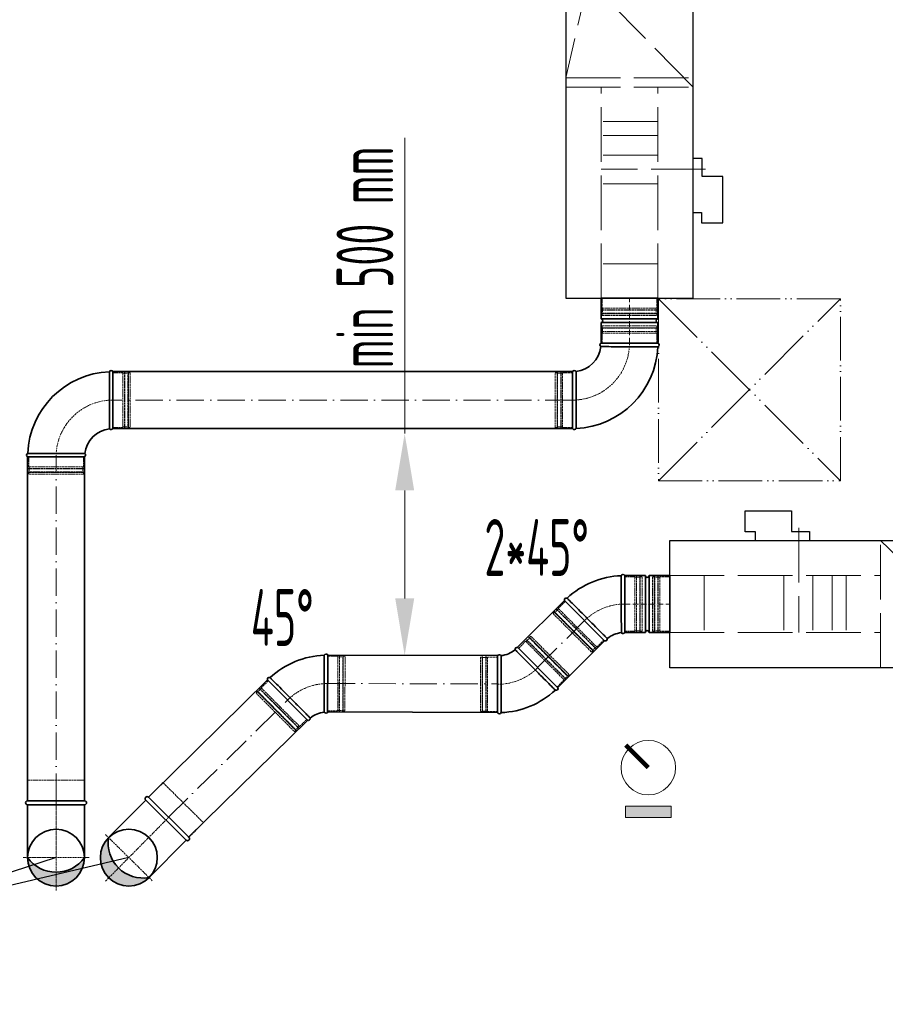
# Model space of a CAD drawing. Header units: millimetres. Extents: x -118717 to 8962, y 22910 to 145283.
# Tile 105 of 193: x -30066 to -28162, y 25547 to 27712. Entities that reach past the tile are written whole.
import ezdxf

# ---------------------------------------------------------------- set-up
doc = ezdxf.new("R2010")
doc.units = ezdxf.units.MM
for name, pattern in [('ACAD_ISO02W100', [15, 12, -3]), ('ACAD_ISO05W100', [33, 24, -3, 0, -3, 0, -3]), ('ACAD_ISO10W100', [18, 12, -3, 0, -3]), ('phl_thick', [0])]:
    doc.linetypes.add(name, pattern=pattern)
for name, color, linetype, lineweight in [('UT_KOTY - DIMENZE', 7, 'Continuous', 5), ('VZT_01 SUP (PŘÍVOD) - OBRYS', 5, 'Continuous', 35), ('VZT_02 SUP (PŘÍVOD) - OSA', 5, 'ACAD_ISO10W100', 5), ('VZT_05 ETA (ODVOD) - OBRYS', 6, 'Continuous', 35), ('VZT_06 ETA (ODVOD) - OSA', 6, 'ACAD_ISO10W100', 5), ('VZT_21 ZAŘÍZENÍ - OBRYS', 1, 'Continuous', 30), ('VZT_22 ZAŘÍZENÍ - DETAIL', 8, 'Continuous', 5), ('VZT_60_KOTY - DIMENZE', 7, 'Continuous', 5), ('VZT_KOTY - DIMENZE', 7, 'Continuous', 5), ('VZT_POPIS - OBECNE', 7, 'Continuous', 5), ('VZT_POŽADAVKY NA STAVBU - PODHLEDY', 4, 'ACAD_ISO05W100', 5)]:
    doc.layers.add(name, color=color, linetype=linetype, lineweight=lineweight)
doc.layers.add('VZT_03 SUP (PŘÍVOD) - NETISK', color=8, linetype='ACAD_ISO02W100', lineweight=5, plot=False)
doc.layers.add('VZT_07 ETA (ODVOD) - NETISK', color=8, linetype='ACAD_ISO02W100', lineweight=5, plot=False)
doc.styles.add('EVORA_125', font='isocp.shx', dxfattribs={"width": 0.6, "height": 125})
doc.styles.add('ISOCP 2.5', font='isocp.shx', dxfattribs={"width": 0.6, "height": 2.5})

msp = doc.modelspace()

# ---------------------------------------------------------------- hatches: boundary and pattern name
at = {"layer": 'VZT_01 SUP (PŘÍVOD) - OBRYS'}
h = msp.add_hatch(color=256, dxfattribs=at)
h.dxf.hatch_style = 1
h.paths.add_polyline_path([(-29781.8, 25825.7, -0.242708), (-29848.9, 25846.7), (-29870.2, 25825.2, 0.414214)])
h.paths.add_polyline_path([(-29870.2, 25825.2), (-29848.9, 25846.7, -0.242708), (-29870.7, 25913.6, 0.414214)])
at = {"layer": 'VZT_05 ETA (ODVOD) - OBRYS'}
h = msp.add_hatch(color=256, dxfattribs=at)
h.dxf.hatch_style = 1
h.paths.add_polyline_path([(-29923.7, 25869.6, -0.242708), (-29986.2, 25837.4), (-29986.2, 25807.1, 0.414214)])
h.paths.add_polyline_path([(-29986.2, 25807.1), (-29986.2, 25837.4, -0.242708), (-30048.7, 25869.6, 0.414214)])
at = {"layer": 'VZT_POPIS - OBECNE'}
h = msp.add_hatch(color=256, dxfattribs=at)
h.dxf.hatch_style = 1
h.paths.add_polyline_path([(-28733.7, 25957.4), (-28633.7, 25957.4), (-28633.7, 25982.4), (-28733.7, 25982.4)])

# ---------------------------------------------------------------- linework, layer by layer
at = {"layer": 'UT_KOTY - DIMENZE'}
for p, q in [((-29219.5, 26801.9), (-29219.5, 27452.1)), ((-29219.5, 26439.4), (-29219.5, 26676.9))]:
    msp.add_line(p, q, dxfattribs=at)
for points in [[(-29240.3, 26676.9), (-29198.6, 26676.9), (-29219.5, 26801.9)], [(-29240.3, 26439.4), (-29198.6, 26439.4), (-29219.5, 26314.4)]]:
    msp.add_solid(points, dxfattribs=at)
at = {"layer": 'VZT_01 SUP (PŘÍVOD) - OBRYS'}
for p, q in [((-28735.5, 26364.7), (-28735.5, 26489.7)), ((-28735.5, 26364.7), (-28735.5, 26489.7)), ((-28735.5, 26489.7), (-28690, 26489.7)), ((-28690, 26364.7), (-28690, 26489.7)), ((-28682, 26364.7), (-28682, 26489.7)), ((-28682, 26489.7), (-28636.5, 26489.7)), ((-28636.5, 26364.7), (-28636.5, 26489.7)), ((-28868.1, 26434.8), (-28779.7, 26346.4)), ((-28735.5, 26364.7), (-28690, 26364.7)), ((-28682, 26364.7), (-28636.5, 26364.7)), ((-28882.5, 26243.1), (-28970.8, 26331.5)), ((-29388.9, 26189.8), (-29388.6, 26314.8)), ((-29015, 26313.2), (-29015, 26188.2)), ((-29521.3, 26260.2), (-29433.1, 26171.6))]:
    msp.add_line(p, q, dxfattribs=at)
for points in [[(-28867.9, 26434.9), (-28971.1, 26332.2)], [(-28779.8, 26346.3), (-28883, 26243.6)], [(-29014.8, 26314), (-29388.6, 26314.8)], [(-29521, 26260.4), (-29783.1, 26002.8)], [(-29015, 26189), (-29388.9, 26189.8)], [(-29433.4, 26171.3), (-29695.5, 25913.7)], [(-29789.1, 25996.1), (-29870.7, 25913.6)], [(-29700.2, 25908.1), (-29789.1, 25996.1)], [(-29693.9, 25914.5), (-29782.8, 26002.5)], [(-29700.2, 25908.1), (-29781.8, 25825.7)]]:
    msp.add_lwpolyline(points, dxfattribs=at)
msp.add_circle((-29826.2, 25869.6), 62.5, dxfattribs=at)
for centre, radius, start, end in [((-28735.5, 26302.2), 187.5, 92.3607, 132.6393), ((-28739.3, 26488.1), 4.17, 23.4678, 158.8928), ((-28686, 26489.7), 4, 180, 0), ((-28864.2, 26436.3), 4.17, 66.1072, 201.5322), ((-28778.1, 26350.3), 4.17, 248.4678, 14.7019), ((-28735.5, 26302.2), 62.5, 96.8302, 128.1698), ((-28739.3, 26366.4), 4.17, 210.2981, 336.5322), ((-28686, 26364.7), 4, 0, 180), ((-28972.4, 26327.6), 4.17, 68.4678, 194.7019), ((-29389, 26127.3), 187.5, 92.234, 132.5126), ((-29392.4, 26313.1), 4.17, 23.3411, 158.7662), ((-29011.2, 26311.5), 4.17, 30.2981, 156.5322), ((-29015, 26375.7), 62.5, 276.8302, 308.1698), ((-29517.4, 26261.7), 4.17, 65.9805, 201.4055), ((-28886.3, 26241.6), 4.17, 246.1072, 21.5322), ((-29015, 26375.7), 187.5, 272.3607, 312.6393), ((-29389, 26127.3), 62.5, 96.7036, 128.0431), ((-29392.7, 26191.5), 4.17, 210.1714, 336.4055), ((-29011.2, 26189.8), 4.17, 203.4678, 338.8928), ((-29431.6, 26175.5), 4.17, 248.3411, 14.5752), ((-29785.9, 25999.3), 4.5, 45.3048, 225.3048), ((-29795, 25901.3), 76.7, 170.7355, 279.8741), ((-29697.1, 25911.3), 4.5, 225.3048, 45.3048)]:
    msp.add_arc(centre, radius, start, end, dxfattribs=at)
for points, knots in [([(-28743.2, 26489.6), (-28743.2, 26489.6), (-28743.2, 26488), (-28743.2, 26481.8), (-28743.2, 26477.3), (-28743.2, 26465.9), (-28743.2, 26459.1), (-28743.2, 26444.2), (-28743.1, 26436.1), (-28743.1, 26419.9), (-28743.1, 26411.9), (-28743.1, 26396.7), (-28743, 26389.8), (-28743, 26377.9), (-28743, 26373.1), (-28742.9, 26366.4), (-28742.9, 26364.5), (-28742.9, 26364.3), (-28742.9, 26364.3), (-28742.9, 26364.3)], [0, 0, 0, 0, 24.392784, 24.392784, 48.777002, 48.777002, 73.152705, 73.152705, 97.508329, 97.508329, 121.831482, 121.831482, 146.180287, 146.180287, 170.775455, 170.775455, 195.53354, 195.53354, 197.168564, 197.168564, 197.168564, 197.168564]), ([(-28774.1, 26351.4), (-28774.1, 26351.4), (-28774.1, 26351.4), (-28774.4, 26351.6), (-28774.6, 26351.9), (-28775.3, 26352.6), (-28775.9, 26353.2), (-28778.1, 26355.4), (-28780.3, 26357.6), (-28786.6, 26364), (-28790.9, 26368.4), (-28800.9, 26378.4), (-28806.4, 26383.9), (-28817.8, 26395.4), (-28823.6, 26401.2), (-28834.8, 26412.5), (-28840.1, 26417.8), (-28849.4, 26427.1), (-28853.4, 26431), (-28858.3, 26436), (-28859.8, 26437.5), (-28861.9, 26439.6), (-28862.5, 26440.2), (-28862.5, 26440.2)], [197.067977, 197.067977, 197.067977, 197.067977, 201.792196, 201.792196, 209.190204, 209.190204, 218.040239, 218.040239, 237.760854, 237.760854, 262.206108, 262.206108, 286.831239, 286.831239, 311.323072, 311.323072, 335.946087, 335.946087, 360.704397, 360.704397, 377.088273, 377.088273, 394.105327, 394.105327, 394.105327, 394.105327]), ([(-29396.3, 26314.7), (-29396.3, 26314.7), (-29396.3, 26313.1), (-29396.3, 26306.9), (-29396.4, 26302.4), (-29396.4, 26291), (-29396.4, 26284.2), (-29396.4, 26269.2), (-29396.4, 26261.2), (-29396.4, 26245), (-29396.4, 26236.9), (-29396.4, 26221.8), (-29396.4, 26214.9), (-29396.4, 26203), (-29396.4, 26198.2), (-29396.3, 26191.5), (-29396.3, 26189.6), (-29396.3, 26189.4), (-29396.3, 26189.4), (-29396.3, 26189.4)], [0, 0, 0, 0, 24.392784, 24.392784, 48.777002, 48.777002, 73.152705, 73.152705, 97.508329, 97.508329, 121.831482, 121.831482, 146.180287, 146.180287, 170.775455, 170.775455, 195.53354, 195.53354, 197.168564, 197.168564, 197.168564, 197.168564]), ([(-29007.3, 26188.3), (-29007.3, 26188.3), (-29007.3, 26189.9), (-29007.3, 26196.1), (-29007.3, 26200.6), (-29007.3, 26212), (-29007.3, 26218.8), (-29007.4, 26233.7), (-29007.4, 26241.8), (-29007.4, 26258), (-29007.4, 26266), (-29007.4, 26281.2), (-29007.5, 26288.1), (-29007.5, 26300), (-29007.5, 26304.8), (-29007.6, 26311.5), (-29007.6, 26313.4), (-29007.6, 26313.6), (-29007.6, 26313.6), (-29007.6, 26313.6)], [0, 0, 0, 0, 24.392784, 24.392784, 48.777002, 48.777002, 73.152705, 73.152705, 97.508329, 97.508329, 121.831482, 121.831482, 146.180287, 146.180287, 170.775455, 170.775455, 195.53354, 195.53354, 197.168564, 197.168564, 197.168564, 197.168564]), ([(-28976.4, 26326.5), (-28976.4, 26326.5), (-28976.4, 26326.5), (-28976.2, 26326.3), (-28975.9, 26326), (-28975.2, 26325.3), (-28974.6, 26324.7), (-28972.4, 26322.5), (-28970.2, 26320.3), (-28963.9, 26313.9), (-28959.6, 26309.5), (-28949.6, 26299.5), (-28944.1, 26294), (-28932.7, 26282.5), (-28926.9, 26276.7), (-28915.7, 26265.4), (-28910.4, 26260.1), (-28901.1, 26250.8), (-28897.1, 26246.9), (-28892.2, 26241.9), (-28890.7, 26240.4), (-28888.6, 26238.3), (-28888, 26237.7), (-28888, 26237.7)], [197.067977, 197.067977, 197.067977, 197.067977, 201.792196, 201.792196, 209.190204, 209.190204, 218.040239, 218.040239, 237.760854, 237.760854, 262.206108, 262.206108, 286.831239, 286.831239, 311.323072, 311.323072, 335.946087, 335.946087, 360.704397, 360.704397, 377.088273, 377.088273, 394.105327, 394.105327, 394.105327, 394.105327]), ([(-29427.5, 26176.5), (-29427.5, 26176.5), (-29427.6, 26176.6), (-29427.8, 26176.8), (-29428, 26177), (-29428.8, 26177.8), (-29429.3, 26178.3), (-29431.5, 26180.6), (-29433.7, 26182.8), (-29440, 26189.2), (-29444.3, 26193.6), (-29454.2, 26203.6), (-29459.8, 26209.1), (-29471.2, 26220.7), (-29477, 26226.5), (-29488.1, 26237.8), (-29493.4, 26243.1), (-29502.7, 26252.4), (-29506.6, 26256.4), (-29511.6, 26261.3), (-29513.1, 26262.8), (-29515.2, 26265), (-29515.7, 26265.5), (-29515.7, 26265.5)], [197.067977, 197.067977, 197.067977, 197.067977, 201.792196, 201.792196, 209.190204, 209.190204, 218.040239, 218.040239, 237.760854, 237.760854, 262.206108, 262.206108, 286.831239, 286.831239, 311.323072, 311.323072, 335.946087, 335.946087, 360.704397, 360.704397, 377.088273, 377.088273, 394.105327, 394.105327, 394.105327, 394.105327])]:
    msp.add_open_spline(points, degree=3, knots=knots, dxfattribs=at)
at = {"layer": 'VZT_02 SUP (PŘÍVOD) - OSA', "ltscale": 0.3}
for points in [[(-28735.5, 26427.2), (-28735.5, 26427.2, 0.198912), (-28823.9, 26390.6, 0.198912)], [(-29015, 26250.7), (-29015, 26250.7, 0.198912), (-28926.6, 26287.3, 0.198912)], [(-29388.7, 26252.3), (-29388.7, 26252.3, 0.198912), (-29477.2, 26215.9, 0.198912)]]:
    msp.add_lwpolyline(points, format="xyb", dxfattribs=at)
at = {"layer": 'VZT_02 SUP (PŘÍVOD) - OSA'}
msp.add_lwpolyline([(-28735.5, 26427.2), (-28636.5, 26427.2)], dxfattribs=at)
at = {"layer": 'VZT_02 SUP (PŘÍVOD) - OSA', "ltscale": 5}
for points in [[(-28927.1, 26287.9), (-28823.9, 26390.6)], [(-29388.7, 26252.3), (-29014.9, 26251.5)], [(-29739.3, 25958.2), (-29477.2, 26215.9)]]:
    msp.add_lwpolyline(points, dxfattribs=at)
at = {"layer": 'VZT_02 SUP (PŘÍVOD) - OSA', "ltscale": 0.3}
for points in [[(-29826.2, 25869.6), (-29738.3, 25958.5)], [(-29826.2, 25869.6), (-29877.8, 25920.6)], [(-29877.2, 25818.1), (-29826.2, 25869.6)], [(-29774.7, 25818.7), (-29826.2, 25869.6)]]:
    msp.add_lwpolyline(points, dxfattribs=at)
at = {"layer": 'VZT_03 SUP (PŘÍVOD) - NETISK', "ltscale": 0.4}
for p, q in [((-28735.5, 26487.2), (-28713.5, 26487.2)), ((-28713.5, 26367.2), (-28713.5, 26487.2)), ((-28713.5, 26486.2), (-28710, 26486.2)), ((-28710, 26366.2), (-28710, 26488.2)), ((-28710, 26488.2), (-28709.5, 26488.2)), ((-28709.5, 26366.2), (-28709.5, 26488.2)), ((-28709.5, 26486.2), (-28702.5, 26486.2)), ((-28702.5, 26366.2), (-28702.5, 26488.2)), ((-28702.5, 26488.2), (-28702, 26488.2)), ((-28702, 26366.2), (-28702, 26488.2)), ((-28702, 26486.2), (-28701.5, 26486.2)), ((-28701.5, 26367.2), (-28701.5, 26487.2)), ((-28701.5, 26487.2), (-28697.5, 26487.2)), ((-28697.5, 26367.2), (-28697.5, 26487.2)), ((-28881.1, 26416.8), (-28883.6, 26414.3)), ((-28866.3, 26433), (-28881.8, 26417.5)), ((-28881.8, 26417.5), (-28797, 26332.6)), ((-28890.3, 26409), (-28893.2, 26406.2)), ((-28893.2, 26406.2), (-28808.3, 26321.3)), ((-28890.3, 26410.4), (-28890.7, 26410.1)), ((-28890.7, 26410.1), (-28804.4, 26323.8)), ((-28890.3, 26410.4), (-28804.1, 26324.2)), ((-28890.3, 26409), (-28805.5, 26324.2)), ((-28889.3, 26408.7), (-28889.6, 26408.3)), ((-28884, 26414), (-28888.9, 26409)), ((-28885, 26415.7), (-28885.4, 26415.4)), ((-28885.4, 26415.4), (-28799.1, 26329.1)), ((-28885, 26415.7), (-28798.8, 26329.5)), ((-28950, 26347.4), (-28945, 26352.3)), ((-28946.4, 26353.8), (-28946.1, 26354.1)), ((-28860.2, 26267.5), (-28946.4, 26353.8)), ((-28859.8, 26267.8), (-28946.1, 26354.1)), ((-28945, 26353.8), (-28942.2, 26356.6)), ((-28860.2, 26268.9), (-28945, 26353.8)), ((-28944.7, 26352.7), (-28944.3, 26353.1)), ((-28857.4, 26271.7), (-28942.2, 26356.6)), ((-28735.5, 26367.2), (-28713.5, 26367.2)), ((-28713.5, 26368.2), (-28710, 26368.2)), ((-28710, 26366.2), (-28709.5, 26366.2)), ((-28709.5, 26368.2), (-28702.5, 26368.2)), ((-28702.5, 26366.2), (-28702, 26366.2)), ((-28702, 26368.2), (-28701.5, 26368.2)), ((-28701.5, 26367.2), (-28697.5, 26367.2)), ((-28969.1, 26329.7), (-28953.5, 26345.3)), ((-28868.7, 26260.4), (-28953.5, 26345.3)), ((-28952.8, 26344.6), (-28950.3, 26347)), ((-28951.8, 26348.5), (-28951.4, 26348.8)), ((-28865.5, 26262.2), (-28951.8, 26348.5)), ((-28865.1, 26262.5), (-28951.4, 26348.8)), ((-28800.5, 26330.5), (-28805.5, 26325.6)), ((-28797.7, 26333.3), (-28800.2, 26330.9)), ((-28798.8, 26329.5), (-28799.1, 26329.1)), ((-28781.4, 26348.2), (-28797, 26332.6)), ((-29388.6, 26312.3), (-29366.6, 26312.2)), ((-29366.9, 26192.2), (-29366.6, 26312.2)), ((-29366.6, 26311.2), (-29363.1, 26311.2)), ((-29363.4, 26191.2), (-29363.1, 26313.2)), ((-29363.1, 26313.2), (-29362.6, 26313.2)), ((-29362.9, 26191.2), (-29362.6, 26313.2)), ((-29362.6, 26311.2), (-29355.6, 26311.2)), ((-29355.9, 26191.2), (-29355.6, 26313.2)), ((-29355.6, 26313.2), (-29355.1, 26313.2)), ((-29355.4, 26191.2), (-29355.1, 26313.2)), ((-29355.1, 26311.2), (-29354.6, 26311.2)), ((-29354.9, 26192.2), (-29354.6, 26312.2)), ((-29354.6, 26312.2), (-29350.6, 26312.2)), ((-29350.9, 26192.2), (-29350.6, 26312.2)), ((-29053, 26310.7), (-29053, 26190.7)), ((-29049, 26310.7), (-29053, 26310.7)), ((-29049, 26310.7), (-29049, 26190.7)), ((-29048.5, 26309.7), (-29049, 26309.7)), ((-29048.5, 26311.7), (-29048.5, 26189.7)), ((-29048, 26311.7), (-29048.5, 26311.7)), ((-29048, 26311.7), (-29048, 26189.7)), ((-29041, 26309.7), (-29048, 26309.7)), ((-29041, 26311.7), (-29041, 26189.7)), ((-29040.5, 26311.7), (-29041, 26311.7)), ((-29040.5, 26311.7), (-29040.5, 26189.7)), ((-29037, 26309.7), (-29040.5, 26309.7)), ((-29037, 26310.7), (-29037, 26190.7)), ((-29015, 26310.7), (-29037, 26310.7)), ((-28805.5, 26324.2), (-28808.3, 26321.3)), ((-28805.8, 26325.2), (-28806.2, 26324.9)), ((-28804.1, 26324.2), (-28804.4, 26323.8)), ((-28866.5, 26264), (-28861.6, 26268.9)), ((-28861.2, 26269.3), (-28860.9, 26269.6)), ((-28860.2, 26268.9), (-28857.4, 26271.7)), ((-28860.2, 26267.5), (-28859.8, 26267.8)), ((-29519.5, 26258.4), (-29535.1, 26242.9)), ((-29535.1, 26242.9), (-29450.5, 26157.8)), ((-28884.2, 26244.9), (-28868.7, 26260.4)), ((-28869.4, 26261.1), (-28866.9, 26263.6)), ((-28865.5, 26262.2), (-28865.1, 26262.5)), ((-29543.6, 26234.4), (-29546.5, 26231.6)), ((-29546.5, 26231.6), (-29461.8, 26146.5)), ((-29543.6, 26235.8), (-29544, 26235.5)), ((-29544, 26235.5), (-29457.9, 26149)), ((-29543.6, 26235.8), (-29457.6, 26149.4)), ((-29543.6, 26234.4), (-29459, 26149.4)), ((-29542.6, 26234.1), (-29542.9, 26233.7)), ((-29537.3, 26239.3), (-29542.2, 26234.4)), ((-29538.3, 26241.1), (-29538.7, 26240.8)), ((-29538.7, 26240.8), (-29452.6, 26154.3)), ((-29538.3, 26241.1), (-29452.3, 26154.7)), ((-29534.4, 26242.2), (-29536.9, 26239.7)), ((-29388.9, 26192.3), (-29366.9, 26192.2)), ((-29366.9, 26193.2), (-29363.4, 26193.2)), ((-29363.4, 26191.2), (-29362.9, 26191.2)), ((-29362.9, 26193.2), (-29355.9, 26193.2)), ((-29355.9, 26191.2), (-29355.4, 26191.2)), ((-29355.4, 26193.2), (-29354.9, 26193.2)), ((-29354.9, 26192.2), (-29350.9, 26192.2)), ((-29049, 26190.7), (-29053, 26190.7)), ((-29048.5, 26191.7), (-29049, 26191.7)), ((-29048, 26189.7), (-29048.5, 26189.7)), ((-29041, 26191.7), (-29048, 26191.7)), ((-29040.5, 26189.7), (-29041, 26189.7)), ((-29037, 26191.7), (-29040.5, 26191.7)), ((-29015, 26190.7), (-29037, 26190.7)), ((-29451.2, 26158.5), (-29453.7, 26156.1)), ((-29434.9, 26173.4), (-29450.5, 26157.8)), ((-29459, 26149.4), (-29461.8, 26146.5)), ((-29459.3, 26150.4), (-29459.7, 26150.1)), ((-29454, 26155.7), (-29459, 26150.8)), ((-29457.6, 26149.4), (-29457.9, 26149)), ((-29452.3, 26154.7), (-29452.6, 26154.3))]:
    msp.add_line(p, q, dxfattribs=at)
msp.add_lwpolyline([(-29693.9, 25914.5), (-29662.2, 25946.5), (-29751.1, 26034.4), (-29782.8, 26002.5)], dxfattribs=at)
at = {"layer": 'VZT_05 ETA (ODVOD) - OBRYS'}
for p, q in [((-28662.7, 27099.7), (-28787.7, 27099.7)), ((-28787.7, 27054.2), (-28787.7, 27099.7)), ((-28662.7, 27054.2), (-28662.7, 27099.7)), ((-28662.7, 27054.2), (-28787.7, 27054.2)), ((-28662.7, 27046.2), (-28787.7, 27046.2)), ((-28787.7, 27000.7), (-28787.7, 27046.2)), ((-28662.7, 27000.7), (-28662.7, 27046.2)), ((-28787.7, 27000.7), (-28662.7, 27000.7)), ((-28662.7, 27000.7), (-28787.7, 27000.7)), ((-29861.2, 26938.2), (-29861.2, 26813.2)), ((-28850.2, 26813.2), (-28850.2, 26938.2)), ((-29923.7, 26750.7), (-30048.7, 26750.7))]:
    msp.add_line(p, q, dxfattribs=at)
for points in [[(-29861.2, 26938.2), (-28850.2, 26938.2)], [(-29861.2, 26813.2), (-28850.2, 26813.2)], [(-30048.7, 26750.7), (-30048.7, 25994.6)], [(-29923.7, 26750.7), (-29923.7, 25994.6)], [(-29923.7, 25994.6), (-30048.7, 25994.6)], [(-29923.7, 25985.6), (-30048.7, 25985.6)], [(-30048.7, 25985.6), (-30048.7, 25869.6)], [(-29923.7, 25985.6), (-29923.7, 25869.6)]]:
    msp.add_lwpolyline(points, dxfattribs=at)
msp.add_circle((-29986.2, 25869.6), 62.5, dxfattribs=at)
for centre, radius, start, end in [((-28787.7, 27050.2), 4, 270, 90), ((-28662.7, 27050.2), 4, 90, 270), ((-28786, 26996.9), 4.17, 113.4678, 239.7019), ((-28664.3, 26996.9), 4.17, 291.1072, 66.5322), ((-28850.2, 27000.7), 62.5, 276.8302, 353.1698), ((-28850.2, 27000.7), 187.5, 272.3607, 357.6393), ((-29861.2, 26750.7), 187.5, 92.3607, 177.6393), ((-29865.1, 26936.5), 4.17, 23.4678, 158.8928), ((-28846.3, 26936.5), 4.17, 30.2981, 156.5322), ((-29861.2, 26750.7), 62.5, 96.8302, 173.1698), ((-29865.1, 26814.8), 4.17, 210.2981, 336.5322), ((-28846.3, 26814.8), 4.17, 203.4678, 338.8928), ((-30047.1, 26754.5), 4.17, 111.1072, 246.5322), ((-29925.4, 26754.5), 4.17, 293.4678, 59.7019), ((-30048.7, 25990.1), 4.5, 90, 270), ((-29923.7, 25990.1), 4.5, 270, 90), ((-29986.2, 25914.1), 76.7, 215.4307, 324.5693)]:
    msp.add_arc(centre, radius, start, end, dxfattribs=at)
for points, knots in [([(-28788.1, 26993.2), (-28788.1, 26993.2), (-28786.5, 26993.2), (-28780.4, 26993.2), (-28775.9, 26993.2), (-28764.5, 26993.1), (-28757.7, 26993.1), (-28742.7, 26993.1), (-28734.6, 26993), (-28718.3, 26993), (-28710.2, 26993), (-28695, 26993), (-28688, 26993), (-28676.2, 26993), (-28671.5, 26993), (-28664.9, 26993), (-28663.1, 26993), (-28662.8, 26993), (-28662.8, 26993), (-28662.8, 26993)], [0, 0, 0, 0, 24.235852, 24.235852, 48.531845, 48.531845, 73.024415, 73.024415, 97.570898, 97.570898, 122.078339, 122.078339, 146.53579, 146.53579, 170.957495, 170.957495, 195.359468, 195.359468, 197.168246, 197.168246, 197.168246, 197.168246]), ([(-29868.7, 26812.7), (-29868.7, 26812.7), (-29868.7, 26812.8), (-29868.7, 26813.1), (-29868.7, 26813.4), (-29868.7, 26814.5), (-29868.7, 26815.3), (-29868.7, 26818.4), (-29868.7, 26821.6), (-29868.8, 26830.5), (-29868.8, 26836.7), (-29868.8, 26850.8), (-29868.9, 26858.6), (-29868.9, 26874.8), (-29868.9, 26883), (-29868.9, 26898.9), (-29868.9, 26906.4), (-29868.9, 26919.6), (-29869, 26925.1), (-29869, 26932.1), (-29869, 26934.3), (-29869, 26937.2), (-29869, 26938), (-29869, 26938)], [197.067977, 197.067977, 197.067977, 197.067977, 201.792196, 201.792196, 209.190204, 209.190204, 218.040239, 218.040239, 237.760854, 237.760854, 262.206108, 262.206108, 286.831239, 286.831239, 311.323072, 311.323072, 335.946087, 335.946087, 360.704397, 360.704397, 377.088273, 377.088273, 394.105327, 394.105327, 394.105327, 394.105327]), ([(-28842.7, 26938.6), (-28842.7, 26938.6), (-28842.7, 26938.6), (-28842.7, 26938.3), (-28842.7, 26937.9), (-28842.7, 26936.9), (-28842.7, 26936.1), (-28842.7, 26932.9), (-28842.7, 26929.8), (-28842.6, 26920.9), (-28842.6, 26914.7), (-28842.5, 26900.6), (-28842.5, 26892.8), (-28842.5, 26876.6), (-28842.5, 26868.3), (-28842.5, 26852.5), (-28842.5, 26845), (-28842.4, 26831.8), (-28842.4, 26826.2), (-28842.4, 26819.3), (-28842.4, 26817.1), (-28842.4, 26814.1), (-28842.4, 26813.3), (-28842.4, 26813.3)], [197.067977, 197.067977, 197.067977, 197.067977, 201.792196, 201.792196, 209.190204, 209.190204, 218.040239, 218.040239, 237.760854, 237.760854, 262.206108, 262.206108, 286.831239, 286.831239, 311.323072, 311.323072, 335.946087, 335.946087, 360.704397, 360.704397, 377.088273, 377.088273, 394.105327, 394.105327, 394.105327, 394.105327]), ([(-29923.3, 26758.1), (-29923.3, 26758.1), (-29924.9, 26758.1), (-29931, 26758.2), (-29935.5, 26758.2), (-29946.9, 26758.2), (-29953.7, 26758.3), (-29968.7, 26758.3), (-29976.8, 26758.3), (-29993.1, 26758.4), (-30001.2, 26758.4), (-30016.4, 26758.4), (-30023.4, 26758.4), (-30035.2, 26758.4), (-30039.9, 26758.4), (-30046.5, 26758.4), (-30048.3, 26758.4), (-30048.6, 26758.4), (-30048.6, 26758.4), (-30048.6, 26758.4)], [0, 0, 0, 0, 24.235852, 24.235852, 48.531845, 48.531845, 73.024415, 73.024415, 97.570898, 97.570898, 122.078339, 122.078339, 146.53579, 146.53579, 170.957495, 170.957495, 195.359468, 195.359468, 197.168246, 197.168246, 197.168246, 197.168246])]:
    msp.add_open_spline(points, degree=3, knots=knots, dxfattribs=at)
at = {"layer": 'VZT_06 ETA (ODVOD) - OSA'}
msp.add_lwpolyline([(-28725.2, 27000.7), (-28725.2, 27099.7)], dxfattribs=at)
at = {"layer": 'VZT_06 ETA (ODVOD) - OSA', "ltscale": 0.3}
for points in [[(-28725.2, 27000.7), (-28725.2, 27000.7, -0.414214), (-28850.2, 26875.7), (-28850.2, 26875.7)], [(-29986.2, 26750.7), (-29986.2, 26750.7, -0.414214), (-29861.2, 26875.7), (-29861.2, 26875.7)]]:
    msp.add_lwpolyline(points, format="xyb", dxfattribs=at)
at = {"layer": 'VZT_06 ETA (ODVOD) - OSA', "ltscale": 5}
for points in [[(-28850.2, 26875.7), (-29861.2, 26875.7)], [(-29986.2, 25994.6), (-29986.2, 26750.7)]]:
    msp.add_lwpolyline(points, dxfattribs=at)
at = {"layer": 'VZT_06 ETA (ODVOD) - OSA', "ltscale": 0.3}
for points in [[(-29986.2, 25869.6), (-29986.2, 25994.6)], [(-29986.2, 25869.6), (-30058.7, 25869.6)], [(-29986.2, 25797.1), (-29986.2, 25869.6)], [(-29913.7, 25869.6), (-29986.2, 25869.6)]]:
    msp.add_lwpolyline(points, dxfattribs=at)
at = {"layer": 'VZT_07 ETA (ODVOD) - NETISK', "ltscale": 0.4}
for p, q in [((-28785.2, 27099.7), (-28785.2, 27077.7)), ((-28665.2, 27099.7), (-28665.2, 27077.7)), ((-28786.2, 27074.2), (-28664.2, 27074.2)), ((-28786.2, 27074.2), (-28786.2, 27073.7)), ((-28786.2, 27073.7), (-28664.2, 27073.7)), ((-28786.2, 27066.7), (-28664.2, 27066.7)), ((-28786.2, 27066.7), (-28786.2, 27066.2)), ((-28786.2, 27066.2), (-28664.2, 27066.2)), ((-28785.2, 27077.7), (-28665.2, 27077.7)), ((-28785.2, 27065.7), (-28665.2, 27065.7)), ((-28785.2, 27065.7), (-28785.2, 27061.7)), ((-28784.2, 27077.7), (-28784.2, 27074.2)), ((-28784.2, 27073.7), (-28784.2, 27066.7)), ((-28784.2, 27066.2), (-28784.2, 27065.7)), ((-28666.2, 27077.7), (-28666.2, 27074.2)), ((-28666.2, 27073.7), (-28666.2, 27066.7)), ((-28666.2, 27066.2), (-28666.2, 27065.7)), ((-28665.2, 27065.7), (-28665.2, 27061.7)), ((-28664.2, 27074.2), (-28664.2, 27073.7)), ((-28664.2, 27066.7), (-28664.2, 27066.2)), ((-28785.2, 27061.7), (-28665.2, 27061.7)), ((-28786.2, 27034.2), (-28664.2, 27034.2)), ((-28786.2, 27033.7), (-28786.2, 27034.2)), ((-28786.2, 27033.7), (-28664.2, 27033.7)), ((-28786.2, 27026.7), (-28664.2, 27026.7)), ((-28786.2, 27026.2), (-28786.2, 27026.7)), ((-28786.2, 27026.2), (-28664.2, 27026.2)), ((-28785.2, 27038.7), (-28665.2, 27038.7)), ((-28785.2, 27034.7), (-28785.2, 27038.7)), ((-28785.2, 27034.7), (-28665.2, 27034.7)), ((-28785.2, 27022.7), (-28665.2, 27022.7)), ((-28785.2, 27000.7), (-28785.2, 27022.7)), ((-28784.2, 27034.2), (-28784.2, 27034.7)), ((-28784.2, 27026.7), (-28784.2, 27033.7)), ((-28784.2, 27022.7), (-28784.2, 27026.2)), ((-28666.2, 27034.2), (-28666.2, 27034.7)), ((-28666.2, 27026.7), (-28666.2, 27033.7)), ((-28666.2, 27022.7), (-28666.2, 27026.2)), ((-28665.2, 27034.7), (-28665.2, 27038.7)), ((-28665.2, 27000.7), (-28665.2, 27022.7)), ((-28664.2, 27033.7), (-28664.2, 27034.2)), ((-28664.2, 27026.2), (-28664.2, 27026.7)), ((-29861.2, 26935.7), (-29839.2, 26935.7)), ((-29839.2, 26935.7), (-29839.2, 26815.7)), ((-29835.7, 26936.7), (-29835.7, 26814.7)), ((-29835.7, 26936.7), (-29835.2, 26936.7)), ((-29835.2, 26936.7), (-29835.2, 26814.7)), ((-29828.2, 26936.7), (-29828.2, 26814.7)), ((-29828.2, 26936.7), (-29827.7, 26936.7)), ((-29827.7, 26936.7), (-29827.7, 26814.7)), ((-29827.2, 26935.7), (-29827.2, 26815.7)), ((-29827.2, 26935.7), (-29823.2, 26935.7)), ((-29823.2, 26935.7), (-29823.2, 26815.7)), ((-28888.2, 26815.7), (-28888.2, 26935.7)), ((-28884.2, 26935.7), (-28888.2, 26935.7)), ((-28884.2, 26815.7), (-28884.2, 26935.7)), ((-28883.7, 26814.7), (-28883.7, 26936.7)), ((-28883.2, 26936.7), (-28883.7, 26936.7)), ((-28883.2, 26814.7), (-28883.2, 26936.7)), ((-28876.2, 26814.7), (-28876.2, 26936.7)), ((-28875.7, 26936.7), (-28876.2, 26936.7)), ((-28875.7, 26814.7), (-28875.7, 26936.7)), ((-28872.2, 26815.7), (-28872.2, 26935.7)), ((-28850.2, 26935.7), (-28872.2, 26935.7)), ((-29839.2, 26934.7), (-29835.7, 26934.7)), ((-29835.2, 26934.7), (-29828.2, 26934.7)), ((-29827.7, 26934.7), (-29827.2, 26934.7)), ((-28883.7, 26934.7), (-28884.2, 26934.7)), ((-28876.2, 26934.7), (-28883.2, 26934.7)), ((-28872.2, 26934.7), (-28875.7, 26934.7)), ((-29861.2, 26815.7), (-29839.2, 26815.7)), ((-29839.2, 26816.7), (-29835.7, 26816.7)), ((-29835.7, 26814.7), (-29835.2, 26814.7)), ((-29835.2, 26816.7), (-29828.2, 26816.7)), ((-29828.2, 26814.7), (-29827.7, 26814.7)), ((-29827.7, 26816.7), (-29827.2, 26816.7)), ((-29827.2, 26815.7), (-29823.2, 26815.7)), ((-28884.2, 26815.7), (-28888.2, 26815.7)), ((-28883.7, 26816.7), (-28884.2, 26816.7)), ((-28883.2, 26814.7), (-28883.7, 26814.7)), ((-28876.2, 26816.7), (-28883.2, 26816.7)), ((-28875.7, 26814.7), (-28876.2, 26814.7)), ((-28872.2, 26816.7), (-28875.7, 26816.7)), ((-28850.2, 26815.7), (-28872.2, 26815.7)), ((-30046.2, 26750.7), (-30046.2, 26728.7)), ((-29926.2, 26750.7), (-29926.2, 26728.7)), ((-29925.2, 26725.2), (-30047.2, 26725.2)), ((-30047.2, 26725.2), (-30047.2, 26724.7)), ((-29925.2, 26724.7), (-30047.2, 26724.7)), ((-29926.2, 26728.7), (-30046.2, 26728.7)), ((-30045.2, 26728.7), (-30045.2, 26725.2)), ((-30045.2, 26724.7), (-30045.2, 26717.7)), ((-29927.2, 26728.7), (-29927.2, 26725.2)), ((-29927.2, 26724.7), (-29927.2, 26717.7)), ((-29925.2, 26725.2), (-29925.2, 26724.7)), ((-29925.2, 26717.7), (-30047.2, 26717.7)), ((-30047.2, 26717.7), (-30047.2, 26717.2)), ((-29925.2, 26717.2), (-30047.2, 26717.2)), ((-29926.2, 26716.7), (-30046.2, 26716.7)), ((-30046.2, 26716.7), (-30046.2, 26712.7)), ((-29926.2, 26712.7), (-30046.2, 26712.7)), ((-30045.2, 26717.2), (-30045.2, 26716.7)), ((-29927.2, 26717.2), (-29927.2, 26716.7)), ((-29926.2, 26716.7), (-29926.2, 26712.7)), ((-29925.2, 26717.7), (-29925.2, 26717.2)), ((-28674.5, 26367.2), (-28674.5, 26487.2)), ((-28670.5, 26487.2), (-28674.5, 26487.2)), ((-28670.5, 26367.2), (-28670.5, 26487.2)), ((-28670, 26486.2), (-28670.5, 26486.2)), ((-28670, 26366.2), (-28670, 26488.2)), ((-28669.5, 26488.2), (-28670, 26488.2)), ((-28669.5, 26366.2), (-28669.5, 26488.2)), ((-28662.5, 26486.2), (-28669.5, 26486.2)), ((-28662.5, 26366.2), (-28662.5, 26488.2)), ((-28662, 26488.2), (-28662.5, 26488.2)), ((-28662, 26366.2), (-28662, 26488.2)), ((-28658.5, 26486.2), (-28662, 26486.2)), ((-28658.5, 26367.2), (-28658.5, 26487.2)), ((-28636.5, 26487.2), (-28658.5, 26487.2)), ((-28670.5, 26367.2), (-28674.5, 26367.2)), ((-28670, 26368.2), (-28670.5, 26368.2)), ((-28669.5, 26366.2), (-28670, 26366.2)), ((-28662.5, 26368.2), (-28669.5, 26368.2)), ((-28662, 26366.2), (-28662.5, 26366.2)), ((-28658.5, 26368.2), (-28662, 26368.2)), ((-28636.5, 26367.2), (-28658.5, 26367.2))]:
    msp.add_line(p, q, dxfattribs=at)
msp.add_lwpolyline([(-29923.7, 25994.6), (-29923.7, 26039.6), (-30048.7, 26039.6), (-30048.7, 25994.6)], dxfattribs=at)
at = {"layer": 'VZT_21 ZAŘÍZENÍ - OBRYS'}
for points in [[(-28865.2, 28599.7), (-28865.2, 27099.7), (-28585.2, 27099.7), (-28585.2, 28599.7)], [(-27136.5, 26287.2), (-28636.5, 26287.2), (-28636.5, 26567.2), (-27136.5, 26567.2)]]:
    msp.add_lwpolyline(points, close=True, dxfattribs=at)
for points in [[(-28585.2, 27288), (-28566.6, 27288), (-28566.6, 27265.5), (-28520, 27265.5), (-28520, 27367.2), (-28565.3, 27367.2), (-28565.3, 27407.1), (-28585.2, 27407.1)], [(-28448.1, 26567.2), (-28448.1, 26585.8), (-28470.6, 26585.8), (-28470.6, 26632.4), (-28369, 26632.4), (-28369, 26587), (-28329, 26587), (-28329, 26567.2)]]:
    msp.add_lwpolyline(points, dxfattribs=at)
at = {"layer": 'VZT_22 ZAŘÍZENÍ - DETAIL', "linetype": 'ACAD_ISO02W100', "lineweight": 5, "ltscale": 10}
for points in [[(-28865.2, 28599.7), (-28678, 28402.2), (-28865.2, 27584)], [(-28585.2, 27563.5), (-28775.2, 27758.1), (-28585.2, 28575.7)], [(-28865.2, 27584), (-28585.2, 27584)], [(-28865.2, 27563.5), (-28585.2, 27563.5)], [(-28787.7, 27099.7), (-28787.7, 27563.5)], [(-28662.7, 27099.7), (-28662.7, 27563.5)], [(-28662.7, 27488), (-28787.7, 27488)], [(-28662.7, 27457.2), (-28787.7, 27457.2)], [(-28662.7, 27414.2), (-28787.7, 27414.2)], [(-28557.6, 27383.2), (-28787.7, 27383.2)], [(-28662.7, 27350.9), (-28787.7, 27350.9)], [(-28662.7, 27175.1), (-28787.7, 27175.1)], [(-28352.9, 26594.8), (-28352.9, 26364.7)], [(-28172.7, 26287.2), (-28172.7, 26567.2)], [(-28172.7, 26567.2), (-27978, 26377.2), (-27160.4, 26567.2)], [(-28636.5, 26489.7), (-28172.7, 26489.7)], [(-28561, 26489.7), (-28561, 26364.7)], [(-28385.3, 26489.7), (-28385.3, 26364.7)], [(-28322, 26489.7), (-28322, 26364.7)], [(-28279, 26489.7), (-28279, 26364.7)], [(-28248.2, 26489.7), (-28248.2, 26364.7)], [(-28636.5, 26364.7), (-28172.7, 26364.7)]]:
    msp.add_lwpolyline(points, dxfattribs=at)
at = {"layer": 'VZT_60_KOTY - DIMENZE', "linetype": 'ByBlock', "lineweight": -2}
for points in [[(-29986.2, 25869.6), (-30407.6, 25732.5)], [(-29826.2, 25869.6), (-30407.6, 25732.5)]]:
    msp.add_lwpolyline(points, dxfattribs=at)
at = {"layer": 'VZT_KOTY - DIMENZE', "const_width": 10}
msp.add_lwpolyline([(-28683.7, 26067.4), (-28733.1, 26116.9)], dxfattribs=at)
at = {"layer": 'VZT_POPIS - OBECNE'}
msp.add_lwpolyline([(-28633.7, 25957.4), (-28633.7, 25982.4), (-28733.7, 25982.4), (-28733.7, 25957.4)], close=True, dxfattribs=at)
msp.add_circle((-28683.7, 26067.4), 60, dxfattribs=at)
at = {"layer": 'VZT_POŽADAVKY NA STAVBU - PODHLEDY', "ltscale": 5}
for p, q in [((-28661.3, 27098.4), (-28261.3, 26698.4)), ((-28661.3, 26698.4), (-28261.3, 27098.4))]:
    msp.add_line(p, q, dxfattribs=at)
at = {"layer": 'VZT_POŽADAVKY NA STAVBU - PODHLEDY', "ltscale": 4}
for p, q in [((-28261.3, 27098.4), (-28661.3, 27098.4)), ((-28661.3, 27098.4), (-28661.3, 26698.4)), ((-28261.3, 26698.4), (-28261.3, 27098.4)), ((-28661.3, 26698.4), (-28261.3, 26698.4))]:
    msp.add_line(p, q, dxfattribs=at)

# ---------------------------------------------------------------- texts
at = {"layer": 'UT_KOTY - DIMENZE', "insert": (-29307, 27189.5), "char_height": 125, "attachment_point": 5, "rotation": 90, "style": 'ISOCP 2.5'}
msp.add_mtext('min 500 mm', dxfattribs=at)
at = {"layer": 'VZT_60_KOTY - DIMENZE', "style": 'EVORA_125', "width": 0.6}
for s, p in [('2*45°', (-29044.2, 26489.1)), ('45°', (-29557.8, 26335.2))]:
    msp.add_text(s, height=125, dxfattribs=at).set_placement(p)
at = {"layer": 'VZT_60_KOTY - DIMENZE', "linetype": 'phl_thick', "insert": (-31080.6, 25882.5), "char_height": 125, "attachment_point": 1, "style": 'EVORA_125'}
msp.add_mtext('%%C125\\POSA 2390 mm', dxfattribs=at)

doc.saveas('drawing.dxf')
